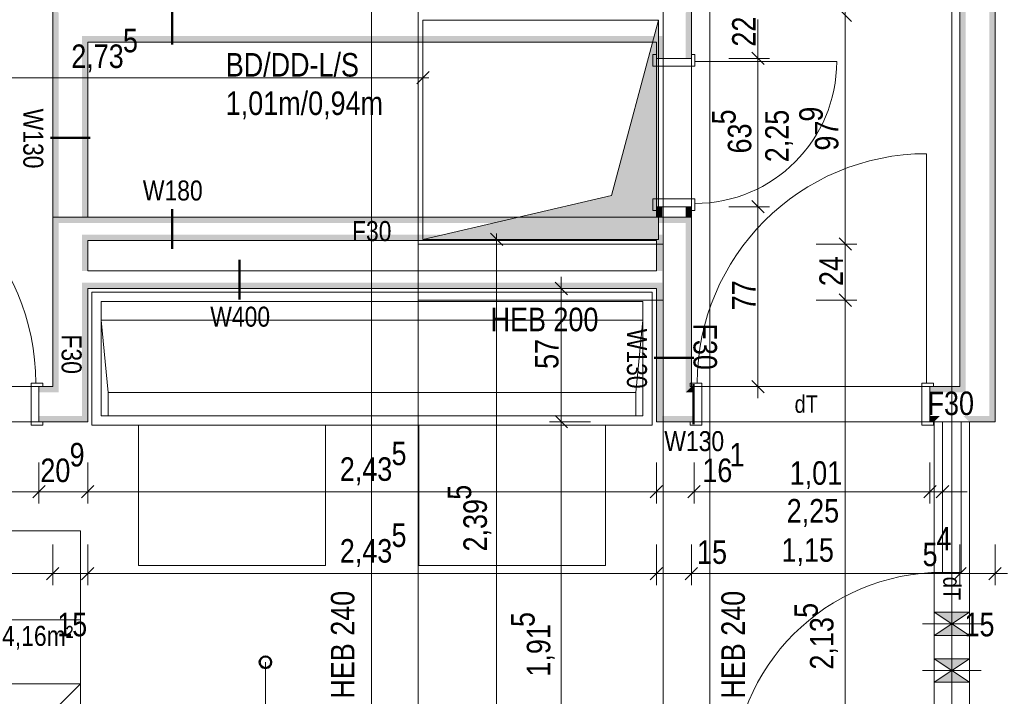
# Model space of a CAD drawing. Extents: x -634 to 300, y 62 to 1102.
# Tile 96 of 125: x -402 to -318, y 614 to 672. Entities that reach past the tile are written whole.
import ezdxf
from ezdxf.lldxf.tags import DXFTag

# ---------------------------------------------------------------- set-up
doc = ezdxf.new("R2010")
doc.units = 0
doc.layers.get('0').update_dxf_attribs({"lineweight": 13})
for name, color, linetype, lineweight, true_color in [('00 -Bauelemente -Gipskarton', 7, 'Continuous', 9, 0xff7fe6), ('30 -34 Innenwände- 11 Durchbruch', 4, 'Continuous', 9, 0x00ffff), ('30 -34 Innenwände- 2 nichttragend', 7, 'Continuous', 18, 0xff7fe6), ('30 -34 Innenwände- 4 Türen_Fenster', 9, 'Continuous', 15, 0x808080), ('30 -35 Decken- 11 Durchbruch', 5, 'Continuous', 15, 0x0000ff), ('60 -61 Ausstattung -1 Möbel -verdeckt', 9, 'grob-A06CPVZVL0', 13, 0x808080), ('70 -72 Beschriftung- 1 Beschriftung allgemein', 7, 'Continuous', 9, 0xff6633), ('70 -75 Raumstempel- 1 Raumstempel-A06CPVZWL0', 1, 'Continuous', 50, 0xff0000), ('70 -75 Raumstempel-2 Verweislinie', 3, 'Continuous', 9, 0x00ff00), ('70 -76 Bemaßung- 2 Allgemein', 9, 'Continuous', 5, 0x808080)]:
    doc.layers.add(name, color=color, linetype=linetype, lineweight=lineweight, true_color=true_color)
for name, color, linetype, lineweight in [('30 -35 Decken- 1 Konstruktion-Träger- Stahl Hohlprofil', 7, 'grob-A06CPVZVL0', 9), ('40 -41 Abwasser_Wasser_Gas- 1 Abwasser + sanitäre Anlagen', 7, 'Continuous', 9), ('70 -71 Achsen- 1 Gebäudeachsen', 7, 'STRICHPUNKT2-A06CPW00L0', 18), ('70 -75 Raumstempel- 3 Wandstempel', 7, 'Continuous', 50), ('Keine-1-A06CPVZZL0', 7, 'Continuous', 15), ('Keine-A06CPVZYL0', 7, 'Continuous', 9)]:
    doc.layers.add(name, color=color, linetype=linetype, lineweight=lineweight)
doc.styles.get("Standard").update_dxf_attribs({"font": 'ARIALN.TTF'})
tags = doc.linetypes.add('fein_strichliert-A06CPW01L0', pattern=[4, 1, -2, 1]).pattern_tags.tags
tags[8:9] = [DXFTag(74, 4), DXFTag(75, 0), DXFTag(340, '0'), DXFTag(46, 0.0), DXFTag(50, 0.0), DXFTag(44, 0.0), DXFTag(45, 0.0)]
tags[6:7] = [DXFTag(74, 4), DXFTag(75, 0), DXFTag(340, '0'), DXFTag(46, 0.0), DXFTag(50, 0.0), DXFTag(44, 0.0), DXFTag(45, 0.0)]
tags[4:5] = [DXFTag(74, 4), DXFTag(75, 0), DXFTag(340, '0'), DXFTag(46, 0.0), DXFTag(50, 0.0), DXFTag(44, 0.0), DXFTag(45, 0.0)]
tags = doc.linetypes.add('grob-A06CPVZVL0', pattern=[14, 3, -8, 3]).pattern_tags.tags
tags[8:9] = [DXFTag(74, 4), DXFTag(75, 0), DXFTag(340, '0'), DXFTag(46, 0.0), DXFTag(50, 0.0), DXFTag(44, 0.0), DXFTag(45, 0.0)]
tags[6:7] = [DXFTag(74, 4), DXFTag(75, 0), DXFTag(340, '0'), DXFTag(46, 0.0), DXFTag(50, 0.0), DXFTag(44, 0.0), DXFTag(45, 0.0)]
tags[4:5] = [DXFTag(74, 4), DXFTag(75, 0), DXFTag(340, '0'), DXFTag(46, 0.0), DXFTag(50, 0.0), DXFTag(44, 0.0), DXFTag(45, 0.0)]
tags = doc.linetypes.add('STRICHPUNKT2-A06CPW00L0', pattern=[12.7, 6.35, -3.175, 0, -3.175]).pattern_tags.tags
tags[10:11] = [DXFTag(74, 4), DXFTag(75, 0), DXFTag(340, '0'), DXFTag(46, 0.0), DXFTag(50, 0.0), DXFTag(44, 0.0), DXFTag(45, 0.0)]
tags[8:9] = [DXFTag(74, 4), DXFTag(75, 0), DXFTag(340, '0'), DXFTag(46, 0.0), DXFTag(50, 0.0), DXFTag(44, 0.0), DXFTag(45, 0.0)]
tags[6:7] = [DXFTag(74, 4), DXFTag(75, 0), DXFTag(340, '0'), DXFTag(46, 0.0), DXFTag(50, 0.0), DXFTag(44, 0.0), DXFTag(45, 0.0)]
tags[4:5] = [DXFTag(74, 4), DXFTag(75, 0), DXFTag(340, '0'), DXFTag(46, 0.0), DXFTag(50, 0.0), DXFTag(44, 0.0), DXFTag(45, 0.0)]

# ---------------------------------------------------------------- blocks, each defined once
blk = doc.blocks.new('Referenz-A06CPW02L0')
at = {"layer": '00 -Bauelemente -Gipskarton', "color": 0, "linetype": 'Continuous', "lineweight": 0, "ltscale": 0.13}
for p, q in [((-323.283, 637.184), (-323.533, 637.184)), ((-323.033, 637.184), (-323.283, 637.184)), ((-320.783, 637.184), (-321.033, 637.184)), ((-320.533, 637.184), (-320.783, 637.184))]:
    blk.add_line(p, q, dxfattribs=at)
for points in [[(-321.333, 761.884), (-321.333, 640.184), (-321.083, 761.884), (-321.083, 639.934)], [(-321.083, 761.884), (-321.083, 639.934), (-320.833, 761.884), (-320.833, 639.684)], [(-318.833, 761.884), (-318.833, 637.684), (-318.583, 761.884), (-318.583, 637.434)], [(-318.583, 761.884), (-318.583, 637.434), (-318.333, 761.884), (-318.333, 637.184)], [(-398.783, 672.434), (-399.033, 672.684), (-398.783, 654.684), (-399.033, 654.684)], [(-398.533, 672.184), (-398.783, 672.434), (-398.533, 654.684), (-398.783, 654.684)], [(-344.583, 672.434), (-344.833, 672.184), (-344.583, 668.284), (-344.833, 668.284)], [(-344.333, 672.684), (-344.583, 672.434), (-344.333, 668.284), (-344.583, 668.284)], [(-396.283, 669.934), (-396.533, 670.184), (-396.283, 654.684), (-396.533, 654.684)], [(-396.533, 670.184), (-396.283, 669.934), (-346.833, 670.184), (-347.083, 669.934)], [(-396.033, 669.684), (-396.283, 669.934), (-396.033, 654.684), (-396.283, 654.684)], [(-396.283, 669.934), (-396.033, 669.684), (-347.083, 669.934), (-347.333, 669.684)], [(-347.083, 669.934), (-347.333, 669.684), (-347.083, 668.284), (-347.333, 668.284)], [(-346.833, 670.184), (-347.083, 669.934), (-346.833, 668.284), (-347.083, 668.284)], [(-347.083, 655.584), (-347.333, 655.584), (-347.083, 654.684), (-347.333, 654.684)], [(-346.833, 655.584), (-347.083, 655.584), (-346.833, 654.684), (-347.083, 654.684)], [(-344.583, 655.584), (-344.833, 655.584), (-344.583, 654.684), (-344.833, 654.684)], [(-344.333, 655.584), (-344.583, 655.584), (-344.333, 654.684), (-344.583, 654.684)], [(-398.783, 639.934), (-398.783, 654.434), (-399.033, 640.184), (-399.033, 654.684)], [(-344.333, 654.684), (-399.033, 654.684), (-344.583, 654.434), (-398.783, 654.434)], [(-398.533, 639.684), (-398.533, 654.184), (-398.783, 639.934), (-398.783, 654.434)], [(-344.583, 654.434), (-398.783, 654.434), (-344.833, 654.184), (-398.533, 654.184)], [(-344.583, 639.934), (-344.583, 654.434), (-344.833, 639.684), (-344.833, 654.184)], [(-344.333, 640.184), (-344.333, 654.684), (-344.583, 639.934), (-344.583, 654.434)], [(-396.283, 650.084), (-396.283, 652.934), (-396.533, 650.084), (-396.533, 653.184)], [(-346.833, 653.184), (-396.533, 653.184), (-347.083, 652.934), (-396.283, 652.934)], [(-396.033, 650.084), (-396.033, 652.684), (-396.283, 650.084), (-396.283, 652.934)], [(-347.083, 652.934), (-396.283, 652.934), (-347.333, 652.684), (-396.033, 652.684)], [(-347.083, 650.084), (-347.083, 652.934), (-347.333, 650.084), (-347.333, 652.684)], [(-346.833, 650.084), (-346.833, 653.184), (-347.083, 650.084), (-347.083, 652.934)], [(-346.833, 649.084), (-396.533, 649.084), (-347.083, 648.834), (-396.283, 648.834)], [(-396.283, 648.834), (-396.533, 649.084), (-396.283, 637.434), (-396.533, 637.684)], [(-347.083, 648.834), (-396.283, 648.834), (-347.333, 648.584), (-396.033, 648.584)], [(-396.033, 648.584), (-396.283, 648.834), (-396.033, 637.184), (-396.283, 637.434)], [(-347.083, 637.434), (-347.083, 648.834), (-347.333, 637.184), (-347.333, 648.584)], [(-346.833, 637.684), (-346.833, 649.084), (-347.083, 637.434), (-347.083, 648.834)], [(-398.783, 639.934), (-399.033, 640.184), (-400.208, 639.934), (-400.208, 640.184)], [(-344.108, 640.184), (-344.333, 640.184), (-344.108, 639.934), (-344.583, 639.934)], [(-321.083, 639.934), (-321.333, 640.184), (-323.908, 639.934), (-323.908, 640.184)], [(-398.533, 639.684), (-398.783, 639.934), (-400.208, 639.684), (-400.208, 639.934)], [(-344.108, 639.934), (-344.583, 639.934), (-344.108, 639.684), (-344.833, 639.684)], [(-320.833, 639.684), (-321.083, 639.934), (-323.908, 639.684), (-323.908, 639.934)], [(-396.283, 637.434), (-396.533, 637.684), (-400.208, 637.434), (-400.208, 637.684)], [(-344.108, 637.684), (-346.833, 637.684), (-344.108, 637.434), (-347.083, 637.434)], [(-323.283, 637.434), (-323.033, 637.684), (-323.908, 637.434), (-323.908, 637.684)], [(-318.583, 637.434), (-318.833, 637.684), (-320.783, 637.434), (-321.033, 637.684)], [(-396.033, 637.184), (-396.283, 637.434), (-400.208, 637.184), (-400.208, 637.434)], [(-344.108, 637.434), (-347.083, 637.434), (-344.108, 637.184), (-347.333, 637.184)], [(-323.533, 637.184), (-323.283, 637.434), (-323.908, 637.184), (-323.908, 637.434)], [(-318.333, 637.184), (-318.583, 637.434), (-320.533, 637.184), (-320.783, 637.434)]]:
    blk.add_solid(points, dxfattribs=at)
at = {"layer": '30 -34 Innenwände- 11 Durchbruch', "color": 0, "linetype": 'Continuous', "ltscale": 0.13}
for p, q in [((-323.533, 620.884), (-320.533, 620.884)), ((-320.533, 620.884), (-323.533, 618.884)), ((-320.533, 618.884), (-323.533, 620.884)), ((-323.533, 618.884), (-323.533, 620.884)), ((-320.533, 618.884), (-320.533, 620.884)), ((-323.533, 618.884), (-320.533, 618.884)), ((-323.533, 616.884), (-320.533, 616.884)), ((-320.533, 616.884), (-323.533, 614.884)), ((-320.533, 614.884), (-323.533, 616.884)), ((-323.533, 614.884), (-323.533, 616.884)), ((-320.533, 614.884), (-320.533, 616.884)), ((-323.533, 614.884), (-320.533, 614.884))]:
    blk.add_line(p, q, dxfattribs=at)
at = {"layer": '30 -34 Innenwände- 11 Durchbruch', "color": 0, "linetype": 'grob-A06CPVZVL0', "ltscale": 0.13}
for p, q in [((-319.533, 619.884), (-324.533, 619.884)), ((-319.533, 615.884), (-324.533, 615.884))]:
    blk.add_line(p, q, dxfattribs=at)
at = {"layer": '30 -34 Innenwände- 11 Durchbruch', "color": 0, "linetype": 'Continuous', "ltscale": 0.13}
for points in [[(-323.533, 620.884), (-320.533, 620.884), (-322.033, 619.884)], [(-323.533, 618.884), (-322.033, 619.884), (-320.533, 618.884)], [(-323.533, 616.884), (-320.533, 616.884), (-322.033, 615.884)], [(-323.533, 614.884), (-322.033, 615.884), (-320.533, 614.884)]]:
    blk.add_solid(points, dxfattribs=at)
at = {"layer": '30 -34 Innenwände- 2 nichttragend', "color": 0, "linetype": 'Continuous', "ltscale": 0.18}
for p, q in [((-321.333, 640.184), (-321.333, 761.884)), ((-318.333, 637.184), (-318.333, 761.884)), ((-399.033, 672.684), (-399.033, 654.684)), ((-344.333, 672.684), (-344.333, 668.284)), ((-396.033, 669.684), (-347.333, 669.684)), ((-396.033, 669.684), (-396.033, 654.684)), ((-347.333, 669.684), (-347.333, 668.284)), ((-347.333, 668.284), (-347.333, 668.604)), ((-344.333, 668.284), (-344.333, 668.604)), ((-347.333, 655.584), (-347.333, 654.684)), ((-347.333, 655.584), (-347.333, 655.264)), ((-344.333, 655.584), (-344.333, 654.684)), ((-344.333, 655.584), (-344.333, 655.264)), ((-399.033, 654.684), (-344.333, 654.684)), ((-399.033, 654.684), (-399.033, 640.184)), ((-344.333, 654.684), (-344.333, 640.184)), ((-396.033, 652.684), (-347.333, 652.684)), ((-396.033, 652.684), (-396.033, 650.084)), ((-347.333, 652.684), (-347.333, 650.084)), ((-396.033, 650.084), (-347.333, 650.084)), ((-396.033, 648.584), (-396.033, 637.184)), ((-396.033, 648.584), (-347.333, 648.584)), ((-347.333, 648.584), (-347.333, 637.184)), ((-400.208, 640.184), (-399.033, 640.184)), ((-400.208, 640.184), (-399.888, 640.184)), ((-344.108, 640.184), (-344.428, 640.184)), ((-344.333, 640.184), (-344.108, 640.184)), ((-323.908, 640.184), (-321.333, 640.184)), ((-323.908, 640.184), (-323.588, 640.184)), ((-400.208, 637.184), (-396.033, 637.184)), ((-400.208, 637.184), (-399.888, 637.184)), ((-347.333, 637.184), (-344.108, 637.184)), ((-344.108, 637.184), (-344.428, 637.184)), ((-323.908, 637.184), (-323.533, 637.184)), ((-323.908, 637.184), (-323.588, 637.184)), ((-323.533, 637.184), (-320.783, 637.184)), ((-323.533, 637.184), (-323.283, 637.184)), ((-323.283, 637.184), (-323.033, 637.184)), ((-323.033, 637.184), (-321.033, 637.184)), ((-321.033, 637.184), (-320.783, 637.184)), ((-320.783, 637.184), (-320.533, 637.184)), ((-320.783, 637.184), (-320.533, 637.184)), ((-320.533, 637.184), (-318.333, 637.184))]:
    blk.add_line(p, q, dxfattribs=at)
at = {"layer": '30 -34 Innenwände- 4 Türen_Fenster', "color": 0, "linetype": 'Continuous', "ltscale": 0.15}
for p, q in [((-347.333, 668.604), (-347.633, 668.604)), ((-347.633, 668.604), (-347.633, 667.604)), ((-347.333, 668.284), (-347.333, 668.604)), ((-344.333, 668.284), (-347.333, 668.284)), ((-344.033, 668.604), (-344.333, 668.604)), ((-344.333, 668.604), (-344.333, 668.284)), ((-344.033, 668.004), (-344.033, 668.604)), ((-344.033, 667.604), (-344.033, 668.004)), ((-347.633, 667.604), (-344.033, 667.604)), ((-347.633, 655.264), (-347.633, 656.264)), ((-347.633, 656.264), (-344.033, 656.264)), ((-344.033, 656.264), (-344.033, 655.864)), ((-347.333, 655.264), (-347.633, 655.264)), ((-344.333, 655.584), (-347.333, 655.584)), ((-347.333, 655.584), (-347.333, 655.264)), ((-344.333, 655.264), (-344.333, 655.584)), ((-344.033, 655.264), (-344.333, 655.264)), ((-344.033, 655.864), (-344.033, 655.264)), ((-400.888, 636.884), (-400.888, 640.484)), ((-400.888, 640.484), (-400.488, 640.484)), ((-400.488, 640.484), (-399.888, 640.484)), ((-399.888, 640.184), (-400.208, 640.184)), ((-400.208, 640.184), (-400.208, 637.184)), ((-399.888, 640.484), (-399.888, 640.184)), ((-343.828, 640.484), (-344.428, 640.484)), ((-344.428, 640.484), (-344.428, 640.184)), ((-344.428, 640.184), (-344.108, 640.184)), ((-344.108, 640.184), (-344.108, 637.184)), ((-343.428, 640.484), (-343.828, 640.484)), ((-343.428, 636.884), (-343.428, 640.484)), ((-324.588, 636.884), (-324.588, 640.484)), ((-324.588, 640.484), (-324.188, 640.484)), ((-324.188, 640.484), (-323.588, 640.484)), ((-323.588, 640.184), (-323.908, 640.184)), ((-323.908, 640.184), (-323.908, 637.184)), ((-323.588, 640.484), (-323.588, 640.184)), ((-399.888, 636.884), (-400.888, 636.884)), ((-400.208, 637.184), (-399.888, 637.184)), ((-399.888, 637.184), (-399.888, 636.884)), ((-344.428, 637.184), (-344.428, 636.884)), ((-344.108, 637.184), (-344.428, 637.184)), ((-344.428, 636.884), (-343.428, 636.884)), ((-323.588, 636.884), (-324.588, 636.884)), ((-323.908, 637.184), (-323.588, 637.184)), ((-323.588, 637.184), (-323.588, 636.884)), ((-322.833, 624.284), (-322.833, 637.184)), ((-322.833, 637.184), (-321.233, 637.184)), ((-321.233, 637.184), (-321.233, 624.284)), ((-321.233, 624.284), (-322.833, 624.284))]:
    blk.add_line(p, q, dxfattribs=at)
at = {"layer": '30 -34 Innenwände- 4 Türen_Fenster', "color": 0, "linetype": 'grob-A06CPVZVL0', "ltscale": 0.15}
for p, q in [((-347.333, 668.284), (-347.333, 655.584)), ((-344.333, 668.284), (-344.333, 655.584)), ((-420.408, 640.184), (-400.208, 640.184)), ((-344.108, 640.184), (-323.908, 640.184)), ((-420.408, 637.184), (-400.208, 637.184)), ((-344.108, 637.184), (-323.908, 637.184)), ((-323.533, 637.184), (-323.533, 604.884)), ((-320.533, 637.184), (-320.533, 604.884))]:
    blk.add_line(p, q, dxfattribs=at)
at = {"layer": '30 -34 Innenwände- 4 Türen_Fenster', "color": 0, "linetype": 'fein_strichliert-A06CPW01L0', "ltscale": 0.15}
for p, q in [((-344.033, 668.004), (-331.893, 668.004)), ((-324.188, 640.484), (-324.188, 660.124))]:
    blk.add_line(p, q, dxfattribs=at)
for centre, major_axis in [((-344.033, 668.004), (0, -12.14)), ((-420.128, 640.484), (19.64, 0)), ((-324.188, 640.484), (0, 19.64))]:
    blk.add_ellipse(centre, major_axis=major_axis, ratio=1, start_param=0, end_param=1.570796, dxfattribs=at)
at = {"layer": '30 -34 Innenwände- 4 Türen_Fenster', "color": 0, "linetype": 'grob-A06CPVZVL0', "ltscale": 0.15}
blk.add_ellipse((-322.833, 606.284), major_axis=(0, 18), ratio=1, start_param=0, end_param=1.570796, dxfattribs=at)
at = {"layer": '30 -35 Decken- 1 Konstruktion-Träger- Stahl Hohlprofil', "color": 0, "linetype": 'grob-A06CPVZVL0', "ltscale": 0.13}
for p, q in [((-371.733, 603.884), (-371.733, 762.884)), ((-367.733, 762.884), (-367.733, 603.884)), ((-346.753, 603.884), (-346.753, 762.884)), ((-342.753, 762.884), (-342.753, 603.884)), ((-367.733, 652.384), (-346.753, 652.384)), ((-367.733, 647.584), (-367.733, 652.384)), ((-346.753, 652.384), (-346.753, 647.584)), ((-346.753, 647.584), (-367.733, 647.584))]:
    blk.add_line(p, q, dxfattribs=at)
at = {"layer": '30 -35 Decken- 11 Durchbruch', "color": 0, "linetype": 'Continuous', "ltscale": 0.15}
for p, q in [((-367.333, 652.784), (-367.333, 671.564)), ((-367.333, 671.564), (-347.153, 671.564)), ((-347.153, 671.564), (-351.189, 656.54)), ((-347.153, 671.564), (-351.189, 656.54)), ((-347.153, 652.784), (-347.153, 671.564)), ((-351.189, 656.54), (-367.333, 652.784)), ((-351.189, 656.54), (-367.333, 652.784)), ((-367.333, 652.784), (-347.153, 652.784))]:
    blk.add_line(p, q, dxfattribs=at)
blk.add_solid([(-347.153, 671.564), (-347.153, 652.784), (-351.189, 656.54), (-367.333, 652.784)], dxfattribs=at)
at = {"layer": '40 -41 Abwasser_Wasser_Gas- 1 Abwasser + sanitäre Anlagen', "color": 0, "linetype": 'Continuous', "ltscale": 0.13}
for p, q in [((-395.683, 636.884), (-395.683, 648.284)), ((-395.683, 648.284), (-347.683, 648.284)), ((-347.683, 648.284), (-347.683, 636.884)), ((-394.883, 637.684), (-394.883, 647.484)), ((-394.883, 647.484), (-348.483, 647.484)), ((-348.483, 647.484), (-348.483, 637.684)), ((-348.483, 645.884), (-394.883, 645.884)), ((-349.083, 639.684), (-394.283, 639.684)), ((-348.483, 637.684), (-394.883, 637.684)), ((-347.683, 636.884), (-395.683, 636.884))]:
    blk.add_line(p, q, dxfattribs=at)
at = {"layer": '60 -61 Ausstattung -1 Möbel -verdeckt', "color": 0, "linetype": 'grob-A06CPVZVL0', "lineweight": -2, "ltscale": 0.13}
for p, q in [((-391.683, 624.884), (-391.683, 636.884)), ((-391.683, 636.884), (-375.683, 636.884)), ((-375.683, 636.884), (-375.683, 624.884)), ((-367.683, 624.884), (-367.683, 636.884)), ((-367.683, 636.884), (-351.683, 636.884)), ((-351.683, 636.884), (-351.683, 624.884)), ((-375.683, 624.884), (-391.683, 624.884)), ((-351.683, 624.884), (-367.683, 624.884))]:
    blk.add_line(p, q, dxfattribs=at)
at = {"layer": '70 -71 Achsen- 1 Gebäudeachsen', "color": 0, "linetype": 'STRICHPUNKT2-A06CPW00L0', "ltscale": 0.18}
blk.add_line((-322.033, 1075.824), (-322.033, 76.384), dxfattribs=at)
at = {"layer": '70 -72 Beschriftung- 1 Beschriftung allgemein', "color": 0, "linetype": 'Continuous', "ltscale": 0.13}
for p, q in [((-394.883, 645.884), (-394.283, 639.684)), ((-348.483, 645.884), (-349.083, 639.684)), ((-394.283, 639.684), (-394.283, 637.684)), ((-349.083, 639.684), (-349.083, 637.684))]:
    blk.add_line(p, q, dxfattribs=at)
at = {"layer": '70 -75 Raumstempel- 1 Raumstempel-A06CPVZWL0', "color": 0, "lineweight": 9}
for p, q in [((-396.66, 627.828), (-432.984, 627.828)), ((-396.66, 601.688), (-396.66, 627.828)), ((-396.66, 620.233), (-432.984, 620.233)), ((-396.66, 614.758), (-411.255, 614.758)), ((-399.543, 611.861), (-396.66, 614.758))]:
    blk.add_line(p, q, dxfattribs=at)
at = {"layer": '70 -75 Raumstempel- 3 Wandstempel', "color": 0, "linetype": 'Continuous', "ltscale": 0.5}
for p, q in [((-388.813, 672.884), (-388.813, 669.484)), ((-399.233, 661.481), (-395.833, 661.481)), ((-388.813, 655.384), (-388.813, 651.984)), ((-383.038, 647.634), (-383.038, 651.034)), ((-347.533, 642.641), (-344.133, 642.641)), ((-344.154, 636.984), (-344.154, 640.384))]:
    blk.add_line(p, q, dxfattribs=at)
at = {"layer": '70 -75 Raumstempel-2 Verweislinie', "color": 0, "linetype": 'Continuous', "ltscale": 0.13}
blk.add_line((-380.812, 581.522), (-380.812, 616.593), dxfattribs=at)
at = {"layer": '70 -75 Raumstempel-2 Verweislinie', "color": 0, "linetype": 'ByBlock', "lineweight": 50, "ltscale": 0.5}
blk.add_circle((-380.812, 616.593), 0.5, dxfattribs=at)
at = {"layer": '70 -76 Bemaßung- 2 Allgemein', "color": 0, "linetype": 'Continuous', "ltscale": 0.13}
for p, q in [((-331.155, 670.964), (-331.155, 673.024)), ((-331.155, 672.964), (-331.155, 670.903)), ((-338.633, 669.344), (-338.633, 671.623)), ((-331.155, 653.444), (-331.155, 670.903)), ((-338.633, 667.284), (-338.633, 669.344)), ((-338.633, 669.284), (-338.633, 667.223)), ((-367.333, 668.624), (-367.333, 665.624)), ((-341.133, 668.284), (-337.633, 668.284)), ((-341.133, 668.284), (-337.633, 668.284)), ((-366.803, 667.155), (-367.864, 666.094)), ((-338.633, 656.644), (-338.633, 667.223)), ((-368.394, 666.624), (-420.973, 666.624)), ((-366.833, 666.624), (-368.394, 666.624)), ((-338.633, 654.584), (-338.633, 656.644)), ((-338.633, 656.584), (-338.633, 654.523)), ((-341.133, 655.584), (-337.633, 655.584)), ((-341.133, 655.584), (-337.633, 655.584)), ((-338.633, 641.244), (-338.633, 654.523)), ((-363.013, 652.784), (-360.013, 652.784)), ((-361.544, 653.314), (-360.483, 652.253)), ((-361.013, 653.284), (-361.013, 651.723)), ((-331.155, 651.384), (-331.155, 653.444)), ((-331.155, 653.384), (-331.155, 651.323)), ((-333.655, 652.384), (-330.155, 652.384)), ((-333.655, 652.384), (-330.155, 652.384)), ((-361.013, 605.944), (-361.013, 651.723)), ((-331.155, 648.644), (-331.155, 651.323)), ((-355.483, 649.584), (-355.483, 647.523)), ((-352.983, 648.584), (-356.483, 648.584)), ((-331.155, 646.584), (-331.155, 648.644)), ((-331.155, 648.584), (-331.155, 646.523)), ((-355.483, 638.244), (-355.483, 647.523)), ((-333.655, 647.584), (-330.155, 647.584)), ((-333.655, 647.584), (-330.155, 647.584)), ((-331.155, 605.944), (-331.155, 646.523)), ((-338.633, 639.184), (-338.633, 641.244)), ((-341.133, 640.184), (-337.633, 640.184)), ((-355.483, 636.184), (-355.483, 638.244)), ((-355.483, 638.184), (-355.483, 636.123)), ((-352.983, 637.184), (-356.483, 637.184)), ((-352.983, 637.184), (-356.483, 637.184)), ((-355.483, 599.944), (-355.483, 636.123)), ((-400.208, 633.684), (-400.208, 630.184)), ((-400.208, 633.684), (-400.208, 630.184)), ((-396.033, 633.684), (-396.033, 630.184)), ((-396.033, 633.684), (-396.033, 630.184)), ((-347.333, 633.684), (-347.333, 630.184)), ((-347.333, 633.684), (-347.333, 630.184)), ((-344.108, 633.684), (-344.108, 630.184)), ((-344.108, 633.684), (-344.108, 630.184)), ((-323.908, 633.684), (-323.908, 630.184)), ((-323.908, 633.684), (-323.908, 630.184)), ((-322.833, 633.684), (-322.833, 630.184)), ((-401.269, 631.184), (-419.348, 631.184)), ((-399.208, 631.184), (-401.269, 631.184)), ((-401.208, 631.184), (-399.148, 631.184)), ((-397.094, 631.184), (-399.148, 631.184)), ((-395.033, 631.184), (-397.094, 631.184)), ((-397.033, 631.184), (-394.973, 631.184)), ((-348.394, 631.184), (-394.973, 631.184)), ((-348.394, 631.184), (-349.454, 631.184)), ((-346.333, 631.184), (-348.394, 631.184)), ((-346.333, 631.184), (-348.394, 631.184)), ((-344.108, 631.184), (-347.333, 631.184)), ((-345.108, 631.184), (-343.048, 631.184)), ((-345.108, 631.184), (-343.048, 631.184)), ((-343.048, 631.184), (-341.988, 631.184)), ((-324.969, 631.184), (-343.048, 631.184)), ((-324.969, 631.184), (-326.029, 631.184)), ((-322.908, 631.184), (-324.969, 631.184)), ((-322.908, 631.184), (-324.969, 631.184)), ((-322.833, 631.184), (-323.908, 631.184)), ((-323.833, 631.184), (-321.773, 631.184)), ((-321.773, 631.184), (-320.713, 631.184)), ((-399.033, 626.684), (-399.033, 623.184)), ((-399.033, 626.684), (-399.033, 623.184)), ((-396.033, 626.684), (-396.033, 623.184)), ((-396.033, 626.684), (-396.033, 623.184)), ((-347.333, 626.684), (-347.333, 623.184)), ((-347.333, 626.684), (-347.333, 623.184)), ((-344.333, 626.684), (-344.333, 623.184)), ((-344.333, 626.684), (-344.333, 623.184)), ((-321.333, 626.684), (-321.333, 623.184)), ((-321.333, 626.684), (-321.333, 623.184)), ((-318.333, 626.684), (-318.333, 623.184)), ((-400.094, 624.184), (-420.973, 624.184)), ((-400.094, 624.184), (-401.154, 624.184)), ((-398.033, 624.184), (-400.094, 624.184)), ((-398.033, 624.184), (-400.094, 624.184)), ((-396.033, 624.184), (-399.033, 624.184)), ((-397.033, 624.184), (-394.973, 624.184)), ((-397.033, 624.184), (-394.973, 624.184)), ((-394.973, 624.184), (-393.913, 624.184)), ((-348.394, 624.184), (-394.973, 624.184)), ((-348.394, 624.184), (-349.454, 624.184)), ((-346.333, 624.184), (-348.394, 624.184)), ((-346.333, 624.184), (-348.394, 624.184)), ((-344.333, 624.184), (-347.333, 624.184)), ((-345.333, 624.184), (-343.273, 624.184)), ((-345.333, 624.184), (-343.273, 624.184)), ((-343.273, 624.184), (-342.213, 624.184)), ((-322.394, 624.184), (-343.273, 624.184)), ((-322.394, 624.184), (-323.454, 624.184)), ((-320.333, 624.184), (-322.394, 624.184)), ((-320.333, 624.184), (-322.394, 624.184)), ((-318.333, 624.184), (-321.333, 624.184)), ((-319.333, 624.184), (-317.273, 624.184))]:
    blk.add_line(p, q, dxfattribs=at)
at = {"layer": '70 -76 Bemaßung- 2 Allgemein', "color": 0, "linetype": 'Continuous', "lineweight": 20, "ltscale": 0.2}
for p, q in [((-330.625, 671.433), (-331.686, 672.494)), ((-331.686, 672.494), (-330.625, 671.433)), ((-338.103, 667.753), (-339.164, 668.814)), ((-339.164, 668.814), (-338.103, 667.753)), ((-338.103, 655.053), (-339.164, 656.114)), ((-339.164, 656.114), (-338.103, 655.053)), ((-330.625, 651.853), (-331.686, 652.914)), ((-331.686, 652.914), (-330.625, 651.853)), ((-356.014, 649.114), (-354.953, 648.053)), ((-330.625, 647.053), (-331.686, 648.114)), ((-331.686, 648.114), (-330.625, 647.053)), ((-338.103, 639.653), (-339.164, 640.714)), ((-354.953, 636.653), (-356.014, 637.714)), ((-356.014, 637.714), (-354.953, 636.653)), ((-399.678, 631.714), (-400.739, 630.653)), ((-400.739, 630.653), (-399.678, 631.714)), ((-395.503, 631.714), (-396.564, 630.653)), ((-396.564, 630.653), (-395.503, 631.714)), ((-346.803, 631.714), (-347.864, 630.653)), ((-346.803, 631.714), (-347.864, 630.653)), ((-344.639, 630.653), (-343.578, 631.714)), ((-344.639, 630.653), (-343.578, 631.714)), ((-323.378, 631.714), (-324.439, 630.653)), ((-323.378, 631.714), (-324.439, 630.653)), ((-323.364, 630.653), (-322.303, 631.714)), ((-398.503, 624.714), (-399.564, 623.653)), ((-398.503, 624.714), (-399.564, 623.653)), ((-396.564, 623.653), (-395.503, 624.714)), ((-396.564, 623.653), (-395.503, 624.714)), ((-346.803, 624.714), (-347.864, 623.653)), ((-346.803, 624.714), (-347.864, 623.653)), ((-344.864, 623.653), (-343.803, 624.714)), ((-344.864, 623.653), (-343.803, 624.714)), ((-320.803, 624.714), (-321.864, 623.653)), ((-320.803, 624.714), (-321.864, 623.653)), ((-318.864, 623.653), (-317.803, 624.714))]:
    blk.add_line(p, q, dxfattribs=at)
at = {"layer": 'Keine-1-A06CPVZZL0', "color": 0, "linetype": 'Continuous', "ltscale": 0.15}
for p, q in [((-371.733, 603.884), (-371.733, 762.884)), ((-367.733, 762.884), (-367.733, 603.884))]:
    blk.add_line(p, q, dxfattribs=at)
at = {"layer": '30 -35 Decken- 11 Durchbruch', "color": 0, "linetype": 'Continuous', "ltscale": 0.15, "char_height": 2.01377, "attachment_point": 1}
for s, insert in [('{\\fArial Narrow;BD/DD-L/S}', (-384.213, 668.74)), ('{\\fArial Narrow;1,01m/0,94m}', (-384.213, 665.45))]:
    blk.add_mtext(s, dxfattribs=dict(at, insert=insert))
at = {"layer": '70 -72 Beschriftung- 1 Beschriftung allgemein', "color": 0, "linetype": 'Continuous', "ltscale": 0.13, "insert": (-361.532, 646.939), "char_height": 2.01377, "attachment_point": 1}
blk.add_mtext('{\\fArial Narrow;HEB 200}', dxfattribs=at)
at = {"layer": '70 -72 Beschriftung- 1 Beschriftung allgemein', "color": 0, "linetype": 'Continuous', "ltscale": 0.13, "char_height": 2.01377, "attachment_point": 1, "rotation": 90}
for insert in [(-375.209, 613.476), (-341.771, 613.476)]:
    blk.add_mtext('{\\fArial Narrow;HEB 240}', dxfattribs=dict(at, insert=insert))
at = {"layer": '70 -75 Raumstempel- 1 Raumstempel-A06CPVZWL0', "color": 0, "linetype": 'Continuous', "ltscale": 0.5, "insert": (-403.369, 619.704), "char_height": 1.71171, "attachment_point": 1, "rotation": 0}
blk.add_mtext('{\\fArial Narrow;4,16m²}', dxfattribs=at)
at = {"layer": '70 -75 Raumstempel- 3 Wandstempel', "color": 0, "linetype": 'Continuous', "ltscale": 0.5, "attachment_point": 1, "rotation": 270}
for s, insert, char_height in [('{\\fArial Narrow;W130}', (-399.842, 663.982), 1.71171), ('{\\fArial Narrow;W130}', (-348.142, 645.142), 1.71171), ('{\\fArial Narrow;F30}', (-342.146, 645.594), 2.01377), ('{\\fArial Narrow;F30}', (-396.56, 644.651), 1.71171)]:
    blk.add_mtext(s, dxfattribs=dict(at, insert=insert, char_height=char_height))
at = {"layer": '70 -75 Raumstempel- 3 Wandstempel', "color": 0, "linetype": 'Continuous', "ltscale": 0.5, "attachment_point": 1}
for s, insert, char_height in [('{\\fArial Narrow;W180}', (-391.314, 657.83), 1.71171), ('{\\fArial Narrow;F30}', (-373.405, 654.357), 1.71171), ('{\\fArial Narrow;W400}', (-385.539, 647.028), 1.71171), ('{\\fArial Narrow;F30}', (-324.109, 639.762), 2.01377), ('{\\fArial Narrow;W130}', (-346.654, 636.375), 1.71171)]:
    blk.add_mtext(s, dxfattribs=dict(at, insert=insert, char_height=char_height))
at = {"layer": '70 -76 Bemaßung- 2 Allgemein', "color": 0, "linetype": 'Continuous', "ltscale": 0.13, "char_height": 2.01377, "attachment_point": 1, "rotation": 90}
for s, insert in [('{\\fArial Narrow;22}', (-340.851, 669.293)), ('{\\fArial Narrow;2,25}', (-338.015, 659.394)), ('{\\fArial Narrow;5}', (-342.561, 662.629)), ('{\\fArial Narrow;9}', (-335.101, 662.867)), ('{\\fArial Narrow;63}', (-341.219, 660.144)), ('{\\fArial Narrow;97}', (-333.759, 660.394)), ('{\\fArial Narrow;24}', (-333.373, 648.791)), ('{\\fArial Narrow;77}', (-340.847, 646.707)), ('{\\fArial Narrow;57}', (-357.73, 641.701)), ('{\\fArial Narrow;5}', (-365.206, 630.5)), ('{\\fArial Narrow;2,39}', (-363.863, 626.074)), ('{\\fArial Narrow;5}', (-335.523, 620.39)), ('{\\fArial Narrow;5}', (-359.776, 619.609)), ('{\\fArial Narrow;2,13}', (-334.181, 615.964)), ('{\\fArial Narrow;1,91}', (-358.433, 615.364))]:
    blk.add_mtext(s, dxfattribs=dict(at, insert=insert))
at = {"layer": '70 -76 Bemaßung- 2 Allgemein', "color": 0, "linetype": 'Continuous', "ltscale": 0.13, "char_height": 2.01377, "attachment_point": 1}
for s, insert in [('{\\fArial Narrow;5}', (-393.017, 670.817)), ('{\\fArial Narrow;2,73}', (-397.443, 669.474)), ('{\\fArial Narrow;9}', (-397.588, 635.368)), ('{\\fArial Narrow;5}', (-370.017, 635.476)), ('{\\fArial Narrow;1}', (-341.072, 635.368)), ('{\\fArial Narrow;2,43}', (-374.443, 634.134)), ('{\\fArial Narrow;20}', (-400.09, 634.026)), ('{\\fArial Narrow;16}', (-343.392, 634.026)), ('{\\fArial Narrow;1,01}', (-335.915, 633.799)), ('{\\fArial Narrow;2,25}', (-336.173, 630.565)), ('{\\fArial Narrow;5}', (-370.017, 628.476)), ('{\\fArial Narrow;4}', (-323.347, 628.173)), ('{\\fArial Narrow;2,43}', (-374.443, 627.134)), ('{\\fArial Narrow;15}', (-343.847, 627.026)), ('{\\fArial Narrow;1,15}', (-336.622, 627.209)), ('{\\fArial Narrow;5}', (-324.537, 626.831)), ('{\\fArial Narrow;15}', (-398.645, 620.822)), ('{\\fArial Narrow;15}', (-320.945, 620.822))]:
    blk.add_mtext(s, dxfattribs=dict(at, insert=insert))
at = {"layer": 'Keine-A06CPVZYL0', "color": 0, "linetype": 'Continuous', "ltscale": 0.13, "insert": (-335.499, 639.444), "char_height": 1.49774, "attachment_point": 1}
blk.add_mtext('{\\fArial Narrow;dT}', dxfattribs=at)
at = {"layer": 'Keine-A06CPVZYL0', "color": 0, "linetype": 'Continuous', "ltscale": 0.13, "insert": (-321.272, 623.911), "char_height": 1.49774, "attachment_point": 1, "rotation": 270}
blk.add_mtext('{\\fArial Narrow;dT}', dxfattribs=at)

msp = doc.modelspace()

# ---------------------------------------------------------------- block references
at = {"color": 8, "lineweight": 13, "ltscale": 0.13, "true_color": 0x808080}
msp.add_blockref('Referenz-A06CPW02L0', (0, 0), dxfattribs=at)

doc.saveas('drawing.dxf')
